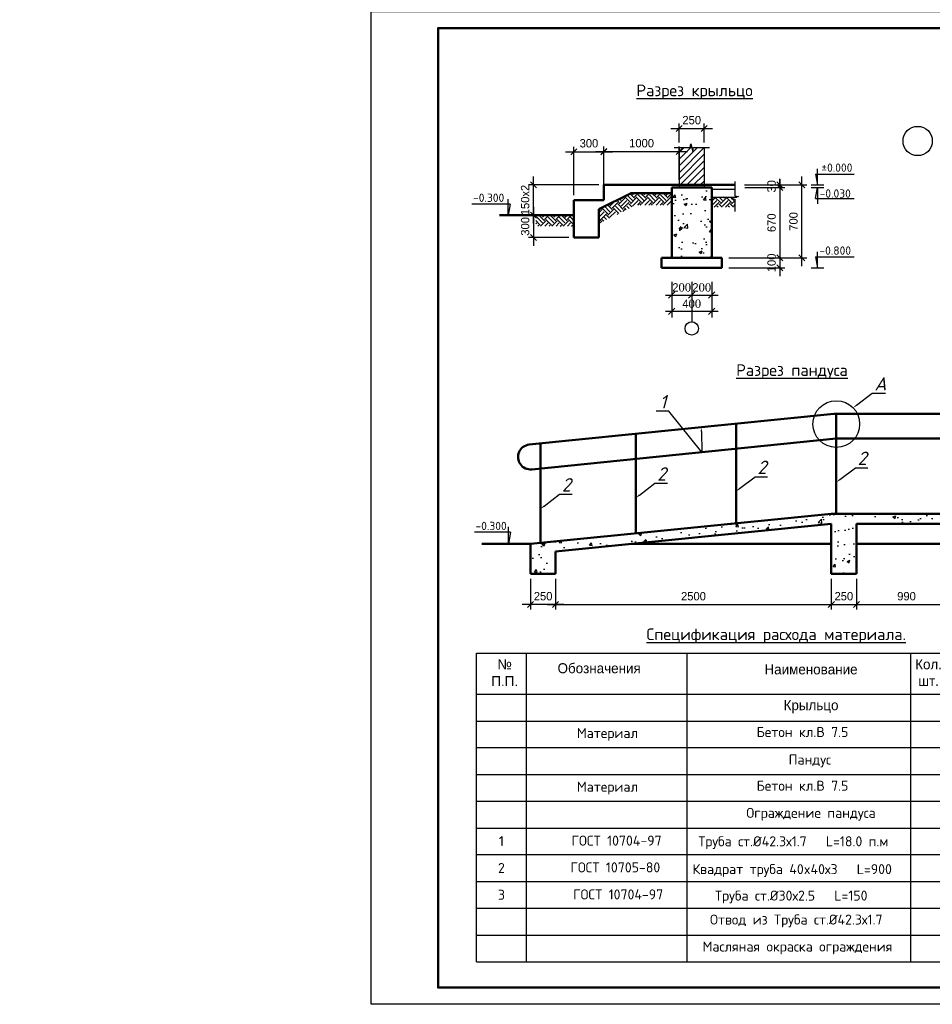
# Model space of a CAD drawing. Header units: millimetres. Extents: x 276090 to 4504742, y 101177 to 478412.
# Tile 1 of 43: x 276090 to 303399, y 101177 to 130627. Entities that reach past the tile are written whole.
import ezdxf
from ezdxf import colors
from ezdxf.entities.mleader import LeaderData, LeaderLine
from ezdxf.math import Vec2, Vec3

# ---------------------------------------------------------------- set-up
doc = ezdxf.new("R2010")
doc.units = ezdxf.units.MM
doc.header["$LTSCALE"] = 8
doc.styles.add('V@ler@Live', font='isocpeui.ttf', dxfattribs={"height": 250})
doc.dimstyles.new('ISO-25', dxfattribs={"dimtxt": 250, "dimasz": 250, "dimexe": 150, "dimexo": 300, "dimgap": 125, "dimtad": 1, "dimtxsty": 'Standard', "dimblk": 'OBLIQUE', "dimcen": 2.5, "dimdle": 250, "dimadec": 0, "dimazin": 0, "dimtfac": 1, "dimtmove": 0, "dimatfit": 3, "dimldrblk": 'OBLIQUE', "dimfxl": 1, "dimarcsym": 0})

# ---------------------------------------------------------------- blocks, each defined once
blk = doc.blocks.new('_Oblique')
at = {"color": 0, "linetype": 'ByBlock', "lineweight": -2}
blk.add_line((-0.5, -0.5), (0.5, 0.5), dxfattribs=at)
blk = doc.blocks.new('*D252')
at = {"color": 0, "linetype": 'ByBlock', "lineweight": -2, "ltscale": 8, "transparency": 16777216}
for p, q in [((298840, 125683), (298840, 125863)), ((297778, 125683), (298990, 125683)), ((297784, 125603), (298990, 125603)), ((298840, 125603), (298840, 125683)), ((298840, 125603), (298840, 125423))]:
    blk.add_line(p, q, dxfattribs=at)
at = {"layer": 'Defpoints', "color": 0, "linetype": 'ByBlock', "lineweight": -2, "ltscale": 8, "transparency": 16777216}
for p in [(297628, 125683), (297634, 125603), (298840, 125683)]:
    blk.add_point(p, dxfattribs=at)
at = {"color": 0, "linetype": 'ByBlock', "lineweight": -2, "ltscale": 8, "transparency": 16777216, "xscale": 180, "yscale": 180, "zscale": 180}
for p, rotation in [((298840, 125683), 270), ((298840, 125603), 90)]:
    blk.add_blockref('_Oblique', p, dxfattribs=dict(at, rotation=rotation))
at = {"color": 0, "linetype": 'ByBlock', "lineweight": -2, "ltscale": 8, "transparency": 16777216, "insert": (298590, 125643), "char_height": 250, "attachment_point": 5, "rotation": 90}
blk.add_mtext('30', dxfattribs=at)
blk = doc.blocks.new('*D253')
at = {"color": 0, "linetype": 'ByBlock', "lineweight": -2, "ltscale": 8, "transparency": 16777216}
for p, q in [((298840, 125853), (298840, 123253)), ((297784, 125603), (298990, 125603)), ((297311, 123503), (298990, 123503))]:
    blk.add_line(p, q, dxfattribs=at)
at = {"layer": 'Defpoints', "color": 0, "linetype": 'ByBlock', "lineweight": -2, "ltscale": 8, "transparency": 16777216}
for p in [(297634, 125603), (297161, 123503), (298840, 123503)]:
    blk.add_point(p, dxfattribs=at)
at = {"color": 0, "linetype": 'ByBlock', "lineweight": -2, "ltscale": 8, "transparency": 16777216, "xscale": 180, "yscale": 180, "zscale": 180}
for p, rotation in [((298840, 125603), 90), ((298840, 123503), 270)]:
    blk.add_blockref('_Oblique', p, dxfattribs=dict(at, rotation=rotation))
at = {"color": 0, "linetype": 'ByBlock', "lineweight": -2, "ltscale": 8, "transparency": 16777216, "insert": (298590, 124553), "char_height": 250, "attachment_point": 5, "rotation": 90}
blk.add_mtext('670', dxfattribs=at)
blk = doc.blocks.new('*D254')
at = {"color": 0, "linetype": 'ByBlock', "lineweight": -2, "ltscale": 8, "transparency": 16777216}
for p, q in [((298840, 123753), (298840, 122953)), ((297311, 123503), (298990, 123503)), ((297311, 123203), (298990, 123203))]:
    blk.add_line(p, q, dxfattribs=at)
at = {"layer": 'Defpoints', "color": 0, "linetype": 'ByBlock', "lineweight": -2, "ltscale": 8, "transparency": 16777216}
for p in [(297161, 123503), (297161, 123203), (298840, 123203)]:
    blk.add_point(p, dxfattribs=at)
at = {"color": 0, "linetype": 'ByBlock', "lineweight": -2, "ltscale": 8, "transparency": 16777216, "xscale": 180, "yscale": 180, "zscale": 180}
for p, rotation in [((298840, 123503), 90), ((298840, 123203), 270)]:
    blk.add_blockref('_Oblique', p, dxfattribs=dict(at, rotation=rotation))
at = {"color": 0, "linetype": 'ByBlock', "lineweight": -2, "ltscale": 8, "transparency": 16777216, "insert": (298590, 123353), "char_height": 250, "attachment_point": 5, "rotation": 90}
blk.add_mtext('100', dxfattribs=at)
blk = doc.blocks.new('*D255')
at = {"color": 0, "linetype": 'ByBlock', "lineweight": -2, "ltscale": 8, "transparency": 16777216}
for p, q in [((299495, 123253), (299495, 125933)), ((298885, 125683), (299645, 125683)), ((298885, 123503), (299645, 123503))]:
    blk.add_line(p, q, dxfattribs=at)
at = {"layer": 'Defpoints', "color": 0, "linetype": 'ByBlock', "lineweight": -2, "ltscale": 8, "transparency": 16777216}
for p in [(298735, 125683), (299495, 125683), (298735, 123503)]:
    blk.add_point(p, dxfattribs=at)
at = {"color": 0, "linetype": 'ByBlock', "lineweight": -2, "ltscale": 8, "transparency": 16777216, "xscale": 180, "yscale": 180, "zscale": 180}
for p, rotation in [((299495, 125683), 90), ((299495, 123503), 270)]:
    blk.add_blockref('_Oblique', p, dxfattribs=dict(at, rotation=rotation))
at = {"color": 0, "linetype": 'ByBlock', "lineweight": -2, "ltscale": 8, "transparency": 16777216, "insert": (299245, 124593), "char_height": 250, "attachment_point": 5, "rotation": 90}
blk.add_mtext('700', dxfattribs=at)
blk = doc.blocks.new('*D258')
at = {"color": 0, "linetype": 'ByBlock', "lineweight": -2, "ltscale": 8, "transparency": 16777216}
for p, q in [((291466, 124533), (291466, 125933)), ((293424, 125683), (291316, 125683)), ((292524, 124783), (291316, 124783))]:
    blk.add_line(p, q, dxfattribs=at)
at = {"layer": 'Defpoints', "color": 0, "linetype": 'ByBlock', "lineweight": -2, "ltscale": 8, "transparency": 16777216}
for p in [(291466, 125683), (293574, 125683), (292674, 124783)]:
    blk.add_point(p, dxfattribs=at)
at = {"color": 0, "linetype": 'ByBlock', "lineweight": -2, "ltscale": 8, "transparency": 16777216, "xscale": 180, "yscale": 180, "zscale": 180}
for p, rotation in [((291466, 125683), 90), ((291466, 124783), 270)]:
    blk.add_blockref('_Oblique', p, dxfattribs=dict(at, rotation=rotation))
at = {"color": 0, "linetype": 'ByBlock', "lineweight": -2, "ltscale": 8, "transparency": 16777216, "insert": (291216, 125233), "char_height": 250, "attachment_point": 5, "rotation": 90}
blk.add_mtext('150х2', dxfattribs=at)
blk = doc.blocks.new('*D257')
at = {"color": 0, "linetype": 'ByBlock', "lineweight": -2, "ltscale": 8, "transparency": 16777216}
for p, q in [((291466, 125033), (291466, 123858)), ((292524, 124783), (291316, 124783)), ((292524, 124108), (291316, 124108))]:
    blk.add_line(p, q, dxfattribs=at)
at = {"layer": 'Defpoints', "color": 0, "linetype": 'ByBlock', "lineweight": -2, "ltscale": 8, "transparency": 16777216}
for p in [(292674, 124783), (291466, 124108), (292674, 124108)]:
    blk.add_point(p, dxfattribs=at)
at = {"color": 0, "linetype": 'ByBlock', "lineweight": -2, "ltscale": 8, "transparency": 16777216, "xscale": 180, "yscale": 180, "zscale": 180}
for p, rotation in [((291466, 124783), 90), ((291466, 124108), 270)]:
    blk.add_blockref('_Oblique', p, dxfattribs=dict(at, rotation=rotation))
at = {"color": 0, "linetype": 'ByBlock', "lineweight": -2, "ltscale": 8, "transparency": 16777216, "insert": (291216, 124445), "char_height": 250, "attachment_point": 5, "rotation": 90}
blk.add_mtext('300', dxfattribs=at)
blk = doc.blocks.new('*D259')
at = {"color": 0, "linetype": 'ByBlock', "lineweight": -2, "ltscale": 8, "transparency": 16777216}
for p, q in [((292424, 126679), (293824, 126679)), ((292674, 125383), (292674, 126829)), ((293574, 125383), (293574, 126829))]:
    blk.add_line(p, q, dxfattribs=at)
at = {"layer": 'Defpoints', "color": 0, "linetype": 'ByBlock', "lineweight": -2, "ltscale": 8, "transparency": 16777216}
for p in [(293574, 126679), (292674, 125233), (293574, 125233)]:
    blk.add_point(p, dxfattribs=at)
at = {"color": 0, "linetype": 'ByBlock', "lineweight": -2, "ltscale": 8, "transparency": 16777216, "xscale": 180, "yscale": 180, "zscale": 180, "rotation": 180}
blk.add_blockref('_Oblique', (292674, 126679), dxfattribs=at)
at = {"color": 0, "linetype": 'ByBlock', "lineweight": -2, "ltscale": 8, "transparency": 16777216, "xscale": 180, "yscale": 180, "zscale": 180}
blk.add_blockref('_Oblique', (293574, 126679), dxfattribs=at)
at = {"color": 0, "linetype": 'ByBlock', "lineweight": -2, "ltscale": 8, "transparency": 16777216, "insert": (293124, 126929), "char_height": 250, "attachment_point": 5}
blk.add_mtext('300', dxfattribs=at)
blk = doc.blocks.new('*D260')
at = {"color": 0, "linetype": 'ByBlock', "lineweight": -2, "ltscale": 8, "transparency": 16777216}
for p, q in [((293324, 126682), (296074, 126682)), ((293574, 125383), (293574, 126832)), ((295824, 125833), (295824, 126832))]:
    blk.add_line(p, q, dxfattribs=at)
at = {"layer": 'Defpoints', "color": 0, "linetype": 'ByBlock', "lineweight": -2, "ltscale": 8, "transparency": 16777216}
for p in [(295824, 126682), (295824, 125683), (293574, 125233)]:
    blk.add_point(p, dxfattribs=at)
at = {"color": 0, "linetype": 'ByBlock', "lineweight": -2, "ltscale": 8, "transparency": 16777216, "xscale": 180, "yscale": 180, "zscale": 180, "rotation": 180}
blk.add_blockref('_Oblique', (293574, 126682), dxfattribs=at)
at = {"color": 0, "linetype": 'ByBlock', "lineweight": -2, "ltscale": 8, "transparency": 16777216, "xscale": 180, "yscale": 180, "zscale": 180}
blk.add_blockref('_Oblique', (295824, 126682), dxfattribs=at)
at = {"color": 0, "linetype": 'ByBlock', "lineweight": -2, "ltscale": 8, "transparency": 16777216, "insert": (294699, 126932), "char_height": 250, "attachment_point": 5}
blk.add_mtext('1000', dxfattribs=at)
blk = doc.blocks.new('*D256')
at = {"color": 0, "linetype": 'ByBlock', "lineweight": -2, "ltscale": 8, "transparency": 16777216}
for p, q in [((295824, 126950), (295824, 127521)), ((296574, 126950), (296574, 127521)), ((295574, 127371), (296824, 127371))]:
    blk.add_line(p, q, dxfattribs=at)
at = {"layer": 'Defpoints', "color": 0, "linetype": 'ByBlock', "lineweight": -2, "ltscale": 8, "transparency": 16777216}
for p in [(296574, 127371), (295824, 126800), (296574, 126800)]:
    blk.add_point(p, dxfattribs=at)
at = {"color": 0, "linetype": 'ByBlock', "lineweight": -2, "ltscale": 8, "transparency": 16777216, "xscale": 180, "yscale": 180, "zscale": 180, "rotation": 180}
blk.add_blockref('_Oblique', (295824, 127371), dxfattribs=at)
at = {"color": 0, "linetype": 'ByBlock', "lineweight": -2, "ltscale": 8, "transparency": 16777216, "xscale": 180, "yscale": 180, "zscale": 180}
blk.add_blockref('_Oblique', (296574, 127371), dxfattribs=at)
at = {"color": 0, "linetype": 'ByBlock', "lineweight": -2, "ltscale": 8, "transparency": 16777216, "insert": (296199, 127621), "char_height": 250, "attachment_point": 5}
blk.add_mtext('250', dxfattribs=at)
blk = doc.blocks.new('*D264')
at = {"color": 0, "linetype": 'ByBlock', "lineweight": -2, "ltscale": 8, "transparency": 16777216}
for p, q in [((292127, 113898), (292127, 112982)), ((300377, 113898), (300377, 112982)), ((291877, 113132), (300627, 113132))]:
    blk.add_line(p, q, dxfattribs=at)
at = {"layer": 'Defpoints', "color": 0, "linetype": 'ByBlock', "lineweight": -2, "ltscale": 8, "transparency": 16777216}
for p in [(292127, 114048), (300377, 114048), (300377, 113132)]:
    blk.add_point(p, dxfattribs=at)
at = {"color": 0, "linetype": 'ByBlock', "lineweight": -2, "ltscale": 8, "transparency": 16777216, "xscale": 180, "yscale": 180, "zscale": 180, "rotation": 180}
blk.add_blockref('_Oblique', (292127, 113132), dxfattribs=at)
at = {"color": 0, "linetype": 'ByBlock', "lineweight": -2, "ltscale": 8, "transparency": 16777216, "xscale": 180, "yscale": 180, "zscale": 180}
blk.add_blockref('_Oblique', (300377, 113132), dxfattribs=at)
at = {"color": 0, "linetype": 'ByBlock', "lineweight": -2, "ltscale": 8, "transparency": 16777216, "insert": (296252, 113382), "char_height": 250, "attachment_point": 5}
blk.add_mtext('2500', dxfattribs=at)
blk = doc.blocks.new('*D265')
at = {"color": 0, "linetype": 'ByBlock', "lineweight": -2, "ltscale": 8, "transparency": 16777216}
for p, q in [((291377, 113898), (291377, 112982)), ((292127, 113898), (292127, 112982)), ((292377, 113132), (291127, 113132))]:
    blk.add_line(p, q, dxfattribs=at)
at = {"layer": 'Defpoints', "color": 0, "linetype": 'ByBlock', "lineweight": -2, "ltscale": 8, "transparency": 16777216}
for p in [(291377, 114048), (292127, 114048), (291377, 113132)]:
    blk.add_point(p, dxfattribs=at)
at = {"color": 0, "linetype": 'ByBlock', "lineweight": -2, "ltscale": 8, "transparency": 16777216, "xscale": 180, "yscale": 180, "zscale": 180, "rotation": 180}
blk.add_blockref('_Oblique', (291377, 113132), dxfattribs=at)
at = {"color": 0, "linetype": 'ByBlock', "lineweight": -2, "ltscale": 8, "transparency": 16777216, "xscale": 180, "yscale": 180, "zscale": 180}
blk.add_blockref('_Oblique', (292127, 113132), dxfattribs=at)
at = {"color": 0, "linetype": 'ByBlock', "lineweight": -2, "ltscale": 8, "transparency": 16777216, "insert": (291752, 113382), "char_height": 250, "attachment_point": 5}
blk.add_mtext('250', dxfattribs=at)
blk = doc.blocks.new('*D267')
at = {"color": 0, "linetype": 'ByBlock', "lineweight": -2, "ltscale": 8, "transparency": 16777216}
for p, q in [((300377, 113898), (300377, 112982)), ((301127, 113898), (301127, 112982)), ((300127, 113132), (301377, 113132))]:
    blk.add_line(p, q, dxfattribs=at)
at = {"layer": 'Defpoints', "color": 0, "linetype": 'ByBlock', "lineweight": -2, "ltscale": 8, "transparency": 16777216}
for p in [(300377, 114048), (301127, 114048), (301127, 113132)]:
    blk.add_point(p, dxfattribs=at)
at = {"color": 0, "linetype": 'ByBlock', "lineweight": -2, "ltscale": 8, "transparency": 16777216, "xscale": 180, "yscale": 180, "zscale": 180, "rotation": 180}
blk.add_blockref('_Oblique', (300377, 113132), dxfattribs=at)
at = {"color": 0, "linetype": 'ByBlock', "lineweight": -2, "ltscale": 8, "transparency": 16777216, "xscale": 180, "yscale": 180, "zscale": 180}
blk.add_blockref('_Oblique', (301127, 113132), dxfattribs=at)
at = {"color": 0, "linetype": 'ByBlock', "lineweight": -2, "ltscale": 8, "transparency": 16777216, "insert": (300752, 113382), "char_height": 250, "attachment_point": 5}
blk.add_mtext('250', dxfattribs=at)
blk = doc.blocks.new('*D268')
at = {"color": 0, "linetype": 'ByBlock', "lineweight": -2, "ltscale": 8, "transparency": 16777216}
for p, q in [((301127, 113898), (301127, 112982)), ((304127, 113898), (304127, 112982)), ((300877, 113132), (304377, 113132))]:
    blk.add_line(p, q, dxfattribs=at)
at = {"layer": 'Defpoints', "color": 0, "linetype": 'ByBlock', "lineweight": -2, "ltscale": 8, "transparency": 16777216}
for p in [(301127, 114048), (304127, 114048), (304127, 113132)]:
    blk.add_point(p, dxfattribs=at)
at = {"color": 0, "linetype": 'ByBlock', "lineweight": -2, "ltscale": 8, "transparency": 16777216, "xscale": 180, "yscale": 180, "zscale": 180, "rotation": 180}
blk.add_blockref('_Oblique', (301127, 113132), dxfattribs=at)
at = {"color": 0, "linetype": 'ByBlock', "lineweight": -2, "ltscale": 8, "transparency": 16777216, "xscale": 180, "yscale": 180, "zscale": 180}
blk.add_blockref('_Oblique', (304127, 113132), dxfattribs=at)
at = {"color": 0, "linetype": 'ByBlock', "lineweight": -2, "ltscale": 8, "transparency": 16777216, "insert": (302627, 113382), "char_height": 250, "attachment_point": 5}
blk.add_mtext('990', dxfattribs=at)

msp = doc.modelspace()

# ---------------------------------------------------------------- hatches: boundary and pattern name
at = {"ltscale": 8}
h = msp.add_hatch(dxfattribs=at)
h.set_pattern_fill('JIS_WOOD,_O', color=256, scale=200)
h.set_pattern_definition([(45, (-195077.32, -105250.58), (-100, 100), [])])
h.paths.add_polyline_path([(296574.462, 126799.862), (296255.366, 126799.862), (296229.466, 126684.306), (296175.247, 126909.877), (296151.251, 126799.862), (295824.462, 126799.862), (295824.462, 125682.669), (296574.462, 125682.669)])
h = msp.add_hatch(dxfattribs=at)
h.set_pattern_fill('AR-CONC,_O', color=256, scale=5)
h.set_pattern_definition([(50, (-195077.3, -105250.6), (910.9233, -79.6954), [95.25, -1047.75]), (355, (-195077.3, -105250.6), (-176.2141, 955.2832), [76.2, -838.2]), (100.451, (-195001.4, -105257.2), (734.7125, 875.5834), [80.95, -890.45]), (46.1842, (-195077.3, -104996.6), (1355.3952, -210.2116), [142.875, -1571.625]), (96.6356, (-194964.4, -105014.1), (1187.0212, 1237.1278), [121.425, -1335.675]), (351.184, (-195077.3, -104996.6), (1187.023, 1237.1256), [114.3, -1257.3]), (21, (-194950.3, -105060.1), (758.0744, -511.3276), [95.25, -1047.75]), (326, (-194950.3, -105060.1), (309.0101, 920.9398), [76.2, -838.2]), (71.4514, (-194887.15, -105102.7), (1067.0825, 409.6143), [80.95, -890.45]), (37.5, (-195077.32, -105250.58), (15.44302, 422.7752), [0, -828.04, 0, -850.9, 0, -841.375]), (7.5, (-195077.3, -105250.6), (334.0983, 500.90287), [0, -485.14, 0, -808.99, 0, -320.675]), (327.5, (-195360.53, -105250.58), (677.95298, -28.64372), [0, -317.5, 0, -990.6, 0, -1314.45]), (317.5, (-195487.53, -105250.6), (740.6459, 127.13246), [0, -412.75, 0, -657.86, 0, -933.45])])
h.paths.add_polyline_path([(296799.462, 125602.723), (295599.462, 125602.723), (295599.462, 123502.723), (296799.462, 123502.723)])
h = msp.add_hatch(color=256, dxfattribs=at)
h.dxf.hatch_style = 1
h.paths.add_polyline_path([(296574.462, 125682.669), (295824.462, 125682.669), (295824.462, 125602.723), (296574.462, 125602.723)])
h = msp.add_hatch(dxfattribs=at)
h.set_pattern_fill('EARTH,_O', color=34, scale=37.5, angle=45)
h.set_pattern_definition([(45, (-25769.4, -88516.38), (0, 336.7596), [238.125, -238.125]), (45, (-25832.55, -88453.23), (0, 336.7596), [238.125, -238.125]), (45, (-25895.7, -88390.1), (0, 336.7596), [238.125, -238.125]), (135, (-25895.7, -88348), (-336.7596, 0), [238.125, -238.125]), (135, (-25832.55, -88284.85), (-336.7596, 0), [238.125, -238.125]), (135, (-25769.4, -88221.7), (-336.7596, 0), [238.125, -238.125])])
h.paths.add_polyline_path([(295599.462, 125442.669), (294385.343, 125442.669), (293424.462, 124962.228), (293424.462, 124532.679), (294527.536, 125084.216), (295599.462, 125084.216)])
h.paths.add_polyline_path([(292674.462, 124782.669), (291534.855, 124782.669), (291534.855, 124451.133), (292674.462, 124451.133)])
h.paths.add_polyline_path([(297376.055, 125281.889), (297545.714, 125322.669), (296799.462, 125322.669), (296799.462, 125016.158), (297491.611, 125016.158), (297491.611, 125255.989)])
h = msp.add_hatch(dxfattribs=at)
h.set_pattern_fill('AR-CONC,_O', color=256, scale=5)
h.set_pattern_definition([(50, (-187000.2, -114705.6), (910.9233, -79.6954), [95.25, -1047.75]), (355, (-187000.2, -114705.6), (-176.2141, 955.2832), [76.2, -838.2]), (100.451, (-186924.3, -114712.2), (734.7125, 875.5834), [80.95, -890.45]), (46.1842, (-187000.2, -114451.6), (1355.3952, -210.2116), [142.875, -1571.625]), (96.6356, (-186887.2, -114469.1), (1187.0212, 1237.1278), [121.425, -1335.675]), (351.184, (-187000.2, -114451.6), (1187.023, 1237.1256), [114.3, -1257.3]), (21, (-186873.2, -114515.1), (758.0744, -511.3276), [95.25, -1047.75]), (326, (-186873.2, -114515.1), (309.0101, 920.9398), [76.2, -838.2]), (71.4514, (-186810, -114557.7), (1067.0825, 409.6143), [80.95, -890.45]), (37.5, (-187000.18, -114705.6), (15.44302, 422.7752), [0, -828.04, 0, -850.9, 0, -841.375]), (7.5, (-187000.2, -114705.6), (334.0983, 500.90287), [0, -485.14, 0, -808.99, 0, -320.675]), (327.5, (-187283.4, -114705.6), (677.95298, -28.64372), [0, -317.5, 0, -990.6, 0, -1314.45]), (317.5, (-187410.4, -114705.6), (740.6459, 127.13246), [0, -412.75, 0, -657.86, 0, -933.45])])
h.paths.add_polyline_path([(304876.603, 115847.705), (300376.603, 115847.705), (291376.603, 114947.705), (291376.603, 114047.705), (292126.603, 114047.705), (292126.603, 114721.209), (300376.603, 115546.209), (300376.603, 114047.705), (301126.603, 114047.705), (301126.603, 115547.705), (304126.603, 115547.705), (304126.603, 114047.705), (304876.603, 114047.705)])

# ---------------------------------------------------------------- linework, layer by layer
for p, q in [((295677.554, 126799.862), (296151.251, 126799.862)), ((295824.462, 126799.862), (295824.462, 125602.723)), ((296255.366, 126799.862), (296734.812, 126799.862)), ((296574.462, 126799.862), (296574.462, 125602.723)), ((299965.539, 125682.669), (299965.539, 126163.027)), ((297491.611, 125787.636), (297491.611, 125360.104)), ((299907.465, 126010.794), (301055.767, 126010.794)), ((299907.465, 126010.794), (299965.539, 125682.669)), ((299778.039, 125682.669), (300153.039, 125682.669)), ((299778.039, 125602.723), (300153.039, 125602.723)), ((299907.465, 125274.598), (299965.539, 125602.723)), ((299965.539, 125602.723), (299965.539, 125122.365)), ((290706.451, 124782.669), (290706.451, 125263.027)), ((297491.611, 125255.989), (297491.611, 124893.26)), ((299907.465, 125274.598), (301055.767, 125274.598)), ((290764.525, 125110.794), (289616.223, 125110.794)), ((290764.525, 125110.794), (290706.451, 124782.669)), ((299907.465, 123530.848), (301055.767, 123530.848)), ((299907.465, 123530.848), (299965.539, 123202.723)), ((299965.539, 123202.723), (299965.539, 123683.081)), ((299778.039, 123202.723), (300153.039, 123202.723)), ((295599.462, 122788.156), (295599.462, 122204.101)), ((295599.462, 122788.156), (295599.462, 121716.601)), ((296199.462, 122788.156), (296199.462, 122204.101)), ((296199.462, 122788.156), (296199.462, 121592.029)), ((296799.462, 122788.156), (296799.462, 122204.101)), ((296799.462, 122788.156), (296799.462, 121716.601)), ((295411.962, 122391.601), (296986.962, 122391.601)), ((295411.962, 121904.101), (296986.962, 121904.101)), ((290718.438, 114947.705), (290718.438, 115460.088)), ((290780.383, 115297.705), (289696.173, 115297.705)), ((290780.383, 115297.705), (290718.438, 114947.705))]:
    msp.add_line(p, q, dxfattribs=at)
at = {"lineweight": -3}
for p, q in [((296151.251, 126799.862), (296175.247, 126909.877)), ((296175.247, 126909.877), (296229.466, 126684.306)), ((296229.466, 126684.306), (296255.366, 126799.862)), ((297601.627, 125336.108), (297376.055, 125281.889)), ((297376.055, 125281.889), (297491.611, 125255.989)), ((297491.611, 125360.104), (297601.627, 125336.108)), ((328610.446, 101176.856), (286610.446, 101176.856))]:
    msp.add_line(p, q, dxfattribs=at)
at = {"lineweight": 50, "ltscale": 8}
for p, q in [((295599.462, 125602.723), (296799.462, 125602.723)), ((295599.462, 123502.723), (295599.462, 125602.723)), ((296799.462, 123502.723), (296799.462, 125602.723)), ((292674.462, 124782.669), (290449.923, 124782.669)), ((295299.462, 123502.723), (297099.462, 123502.723)), ((295599.462, 123502.723), (296799.462, 123502.723)), ((295299.462, 123202.723), (297099.462, 123202.723)), ((291376.603, 114947.705), (289914.48, 114947.705)), ((291376.603, 114947.705), (291376.603, 114047.705)), ((300376.603, 114947.705), (294391.566, 114947.705)), ((304126.603, 114947.705), (301126.603, 114947.705)), ((292126.603, 114721.209), (292126.603, 114047.705)), ((292126.603, 114047.705), (291376.603, 114047.705)), ((301126.603, 114047.705), (300376.603, 114047.705))]:
    msp.add_line(p, q, dxfattribs=at)
at = {"lineweight": 30, "ltscale": 8}
for p, q in [((296799.462, 125562.669), (297491.611, 125562.669)), ((296799.462, 125322.669), (297545.714, 125322.669))]:
    msp.add_line(p, q, dxfattribs=at)
at = {"color": 144, "linetype": 'ByBlock', "lineweight": 50, "ltscale": 8}
for p, q in [((300453.58, 118840.527), (291335.806, 117917.389)), ((300453.58, 118840.527), (304726.603, 118840.527)), ((300526.603, 115847.705), (300526.603, 118840.527)), ((297526.603, 115559.214), (297526.603, 118544.182)), ((300526.603, 118097.705), (291411.774, 117174.869)), ((294526.603, 115264.486), (294526.603, 118240.444)), ((300526.603, 118097.705), (304726.603, 118097.705)), ((291676.603, 114977.705), (291676.603, 117951.893))]:
    msp.add_line(p, q, dxfattribs=at)
at = {"lineweight": 50}
for p, q in [((291376.603, 114947.705), (300376.603, 115847.705)), ((300376.603, 115847.705), (304876.603, 115847.705)), ((292126.603, 114721.209), (300376.603, 115546.209)), ((300376.603, 114047.705), (300376.603, 115546.209)), ((301126.603, 114047.705), (301126.603, 115547.705)), ((301126.603, 115547.705), (304126.603, 115547.705))]:
    msp.add_line(p, q, dxfattribs=at)
for p, q in [((289756.279, 111675.169), (308256.279, 111675.169)), ((289756.279, 110449.21), (308256.279, 110449.21)), ((289756.279, 109649.25), (308256.279, 109649.25)), ((289756.279, 108855.215), (308256.279, 108855.215)), ((289756.279, 108049.33), (308256.279, 108049.33)), ((289756.279, 107249.37), (308260.653, 107249.37)), ((289756.279, 106449.41), (308260.653, 106449.41)), ((289756.279, 105655.374), (308256.279, 105655.374)), ((289756.279, 104849.49), (308256.279, 104849.49)), ((289756.279, 104049.53), (308260.653, 104049.53)), ((289756.279, 103249.57), (308260.653, 103249.57)), ((289756.279, 102449.61), (308260.653, 102449.61))]:
    msp.add_line(p, q)
at = {"linetype": 'ByBlock', "lineweight": 25, "ltscale": 0.05}
for p, q in [((289756.279, 102449.61), (289756.279, 111675.169)), ((291256.279, 102449.61), (291256.279, 111675.169)), ((296060.129, 102449.61), (296060.129, 111675.169)), ((302755.807, 102449.61), (302755.807, 111675.169))]:
    msp.add_line(p, q, dxfattribs=at)
at = {"lineweight": -3}
msp.add_lwpolyline([(286610.446, 101176.856), (286610.446, 130876.856), (328610.446, 130876.856), (328610.446, 101176.856)], close=True, dxfattribs=at)
at = {"lineweight": 50}
msp.add_lwpolyline([(328110.446, 101676.856), (288610.446, 101676.856), (288610.446, 130376.856), (328110.446, 130376.856), (328110.446, 101676.856)], dxfattribs=at)
at = {"linetype": 'ByBlock', "lineweight": 25, "ltscale": 0.05}
msp.add_circle((302960.813, 126998.391), 438.12, dxfattribs=at)
at = {"lineweight": -3}
msp.add_circle((296199.462, 121392.094), 199.935, dxfattribs=at)
at = {"linetype": 'ByBlock', "lineweight": -2, "ltscale": 8}
msp.add_circle((300526.603, 118533.011), 698.291, dxfattribs=at)
at = {"color": 144, "linetype": 'ByBlock', "lineweight": 50, "ltscale": 8}
msp.add_arc((291375.262, 117546.28), 373.201, 95.6144271, 275.6144271, dxfattribs=at)
at = {"layer": 'Defpoints', "linetype": 'ByBlock', "lineweight": 50, "ltscale": 8}
for p, q in [((295824.462, 125682.669), (293574.462, 125682.669)), ((293574.462, 125682.669), (293574.462, 125232.669)), ((295824.462, 125682.669), (297491.611, 125682.669)), ((293574.462, 125232.669), (292674.462, 125232.669)), ((292674.462, 125232.669), (292674.462, 124107.669)), ((293424.462, 124962.228), (294385.343, 125442.669)), ((295599.462, 125442.669), (294385.343, 125442.669)), ((293424.462, 124107.669), (293424.462, 124962.228)), ((293424.462, 124107.669), (292674.462, 124107.669)), ((295299.462, 123502.723), (295299.462, 123202.723)), ((297099.462, 123502.723), (297099.462, 123202.723))]:
    msp.add_line(p, q, dxfattribs=at)

# ---------------------------------------------------------------- block references
at = {"ltscale": 8, "xscale": 187.5, "yscale": 187.5, "zscale": 187.5, "rotation": 180}
for p in [(295599.462, 122391.601), (296199.462, 122391.601), (295599.462, 121904.101)]:
    msp.add_blockref('_Oblique', p, dxfattribs=at)
at = {"ltscale": 8, "xscale": 187.5, "yscale": 187.5, "zscale": 187.5}
for p in [(296199.462, 122391.601), (296799.462, 122391.601), (296799.462, 121904.101)]:
    msp.add_blockref('_Oblique', p, dxfattribs=at)

# ---------------------------------------------------------------- texts
at = {"lineweight": -3, "char_height": 350, "attachment_point": 1, "style": 'V@ler@Live'}
for s, insert, width in [('{\\fISOCPEUR|b1|i0|c204|p34;\\LРазрез крыльцо}', (294545.154, 128687.305), 4235.69097), ('{\\fISOCPEUR|b1|i0|c204|p34;\\LРазрез пандуса }', (297531.902, 120321.004), 3678.56365)]:
    msp.add_mtext(s, dxfattribs=dict(at, insert=insert, width=width))
at = {"char_height": 250, "attachment_point": 5, "style": 'V@ler@Live'}
for s, insert in [('{\\fISOCPEUR|b0|i0|c204|p34;%%P\\fISOCPEUR|b0|i0|c238|p34;0\\fISOCPEUR|b0|i0|c204|p34;.0\\fISOCPEUR|b0|i0|c238|p34;00}', (300543.521, 126201.45)), ('{\\fISOCPEUR|b0|i0|c204|p34;-\\fISOCPEUR|b0|i0|c238|p34;0\\fISOCPEUR|b0|i0|c204|p34;.\\fISOCPEUR|b0|i0|c238|p34;0\\fISOCPEUR|b0|i0|c204|p34;3\\fISOCPEUR|b0|i0|c238|p34;0}', (300493.878, 125427.478)), ('{\\fISOCPEUR|b0|i0|c238|p34;-0\\fISOCPEUR|b0|i0|c204|p34;.3\\fISOCPEUR|b0|i0|c238|p34;00}', (290122.809, 125301.45)), ('{\\fISOCPEUR|b0|i0|c238|p34;-\\fISOCPEUR|b0|i0|c204|p34;0.8\\fISOCPEUR|b0|i0|c238|p34;00}', (300493.878, 123721.505))]:
    msp.add_mtext(s, dxfattribs=dict(at, insert=insert))
at = {"char_height": 250, "attachment_point": 5}
for s, insert in [('2{\\fTimes New Roman|b0|i0|c238|p18;00}', (295899.462, 122617.489)), ('2{\\fTimes New Roman|b0|i0|c238|p18;00}', (296499.462, 122617.489)), ('4{\\fTimes New Roman|b0|i0|c238|p18;00}', (296199.462, 122129.989))]:
    msp.add_mtext(s, dxfattribs=dict(at, insert=insert))
at = {"style": 'V@ler@Live'}
for s, insert, char_height, width, attachment_point in [('{\\fISOCPEUR|b0|i0|c204|p34;-0.3\\fISOCPEUR|b0|i0|c238|p34;00}', (289728.916, 115609.405), 250, 1252.82096, 1), ('{\\fISOCPEUR|b0|i0|c204|p34;Материал}', (293679.384, 109439.851), 300, 2802.8735, 2), ('{\\fISOCPEUR|b0|i0|c204|p34;Бетон кл.В 7.5}', (298140.307, 109470.079), 300, 2981.01364, 1), ('{\\fISOCPEUR|b0|i0|c204|p34;Пандус}', (299732.281, 108647.286), 300, 3919.40161, 2), ('{\\fISOCPEUR|b0|i0|c204|p34;Материал}', (293679.384, 107834.006), 300, 2802.8735, 2), ('{\\fISOCPEUR|b0|i0|c204|p34;Бетон кл.В 7.5}', (298140.307, 107864.235), 300, 2981.01364, 1), ('{\\fISOCPEUR|b0|i0|c204|p34;Ограждение пандуса}', (299769.758, 107052.981), 300, 4875.52389, 2), ('\\pi3.132;{\\fISOCPEUR|b0|i0|c204|p34;ГОСТ 10704-97}', (292600.286, 106222.261), 300, 3271.42227, 1), ('{\\fISOCPEUR|b0|i0|c204|p34;Труба ст.%%C42.3х1.7   L=18.0 п.м}', (296393.785, 106202.181), 300, 5974.35645, 1), ('\\pi3.132;{\\fISOCPEUR|b0|i0|c204|p34;ГОСТ 10705-80}', (292564.996, 105421.953), 300, 3271.42227, 1), ('{\\fISOCPEUR|b0|i0|c204|p34;Квадрат труба 40x40х3   L=900}', (296218.436, 105369.461), 300, 8094.9388, 1), ('\\pi-93.93101,t3806.06899;{\\fISOCPEUR|b0|i0|c204|p34;0.255}', (304248.353, 104596.336), 300, 744.63798, 1), ('\\pi3.132;{\\fISOCPEUR|b0|i0|c204|p34;ГОСТ 10704-97}', (292646.632, 104613.101), 300, 3271.42227, 1), ('{\\fISOCPEUR|b0|i0|c204|p34;Труба ст.%%C30х2.5   L=150}', (296896.266, 104578.516), 300, 5639.23066, 1), ('{\\fISOCPEUR|b0|i0|c204|p34;Отвод из Труба ст.%%C42.3х1.7  }', (296747.81, 103861.734), 300, 8094.9388, 1), ('{\\fISOCPEUR|b0|i0|c204|p34;\\H0.93333x;Масляная окраска ограждения\\P\\H1.07143x; }', (296522.52, 103055.162), 321.42857, 8844.35997, 1)]:
    msp.add_mtext(s, dxfattribs=dict(at, insert=insert, char_height=char_height, width=width, attachment_point=attachment_point))
at = {"linetype": 'ByBlock', "lineweight": 25, "ltscale": 0.05, "style": 'V@ler@Live'}
for s, insert, char_height, width, attachment_point in [('{\\fISOCPEUR|b1|i0|c204|p34;\\LСпецификация расхода материала.   }', (294846.255, 112420.041), 350, 15159.83617, 1), ('{\\fISOCPEUR|b0|i0|c204|p34;1}', (290505.325, 106059.599), 300, 6213.36251, 5), ('{\\fISOCPEUR|b0|i0|c204|p34;2}', (290505.325, 105253.714), 300, 6213.36251, 5), ('{\\fISOCPEUR|b0|i0|c204|p34;3}', (290505.325, 104453.754), 300, 6213.36251, 5)]:
    msp.add_mtext(s, dxfattribs=dict(at, insert=insert, char_height=char_height, width=width, attachment_point=attachment_point))
at = {"linetype": 'ByBlock', "lineweight": 25, "ltscale": 0.05, "char_height": 300}
for s, insert, width, attachment_point in [('№\\PП.П.', (290603.261, 111494.773), 891.8589, 2), ('Обозначения', (293429.401, 111227.339), 3965.95286, 5), ('Наименование', (299769.79, 111193.169), 4752.00464, 5), ('Крыльцо', (299769.79, 110078.748), 4752.00464, 5)]:
    msp.add_mtext(s, dxfattribs=dict(at, insert=insert, width=width, attachment_point=attachment_point))
at = {"linetype": 'ByBlock', "lineweight": 25, "ltscale": 0.05, "insert": (303287.409, 111095.945), "char_height": 300, "attachment_point": 5}
msp.add_mtext('Кол.\\Pшт.', dxfattribs=at)

# ---------------------------------------------------------------- dimensions: what is measured, and where the dimension line sits
at = {"linetype": 'ByBlock', "lineweight": -2, "ltscale": 8}
for base, p1, p2, text, override, picture, middle in [((296574.462, 127371.029), (295824.462, 126799.862), (296574.462, 126799.862), '250', {"dimasz": 180, "dimexo": 150, "dimdec": 0, "dimtdec": 0, "dimfxl": 1.25}, '*D256', (296199.462, 127621.029)), ((293574.462, 126678.7), (292674.462, 125232.669), (293574.462, 125232.669), '300', {"dimasz": 180, "dimexo": 150, "dimdec": 0, "dimtdec": 0, "dimfxl": 1.25}, '*D259', (293124.462, 126928.7)), ((295824.462, 126682.45), (293574.462, 125232.669), (295824.462, 125682.669), '1000', {"dimasz": 180, "dimexo": 150, "dimdec": 0, "dimtdec": 0, "dimfxl": 1.25}, '*D260', (294699.462, 126932.45)), ((291376.603, 113131.554), (292126.603, 114047.705), (291376.603, 114047.705), '250', {"dimasz": 180, "dimexo": 150, "dimdec": 0, "dimtdec": 0, "dimtmove": 1, "dimfxl": 1.25}, '*D265', (291751.603, 113381.554)), ((300376.603, 113131.554), (292126.603, 114047.705), (300376.603, 114047.705), '2500', {"dimasz": 180, "dimexo": 150, "dimdec": 0, "dimtdec": 0, "dimfxl": 1.25}, '*D264', (296251.603, 113381.554)), ((301126.603, 113131.554), (300376.603, 114047.705), (301126.603, 114047.705), '250', {"dimasz": 180, "dimexo": 150, "dimdec": 0, "dimtdec": 0, "dimtmove": 1, "dimfxl": 1.25}, '*D267', (300751.603, 113381.554)), ((304126.603, 113131.554), (301126.603, 114047.705), (304126.603, 114047.705), '990', {"dimasz": 180, "dimexo": 150, "dimdec": 0, "dimtdec": 0, "dimtmove": 1, "dimfxl": 1.25}, '*D268', (302626.603, 113381.554))]:
    dim = msp.add_linear_dim(base=base, p1=p1, p2=p2, text=text, dimstyle='ISO-25', override=override, dxfattribs=at)
    dim.commit()
    dim.dimension.update_dxf_attribs({"geometry": picture, "text_midpoint": middle})
for base, p1, p2, text, override, picture, middle in [((291466.165, 125682.669), (292674.462, 124782.669), (293574.462, 125682.669), '150х2', {"dimasz": 180, "dimexo": 150, "dimdec": 0, "dimtdec": 0, "dimfxl": 1.25}, '*D258', (291466.165, 125232.669)), ((298839.834, 125682.669), (297634.15, 125602.723), (297628.009, 125682.669), '30', {"dimasz": 180, "dimexo": 150, "dimdec": 0, "dimtdec": 0, "dimfxl": 1.25}, '*D252', (298839.834, 125642.696)), ((291466.165, 124107.669), (292674.462, 124782.669), (292674.462, 124107.669), '300', {"dimasz": 180, "dimexo": 150, "dimdec": 0, "dimtdec": 0, "dimtmove": 1, "dimfxl": 1.25}, '*D257', (291466.165, 124445.169)), ((298839.834, 123202.723), (297160.695, 123502.723), (297160.695, 123202.723), '100', {"dimasz": 180, "dimexo": 150, "dimdec": 0, "dimtdec": 0, "dimtmove": 1, "dimfxl": 1.25}, '*D254', (298839.834, 123352.723))]:
    dim = msp.add_linear_dim(base=base, p1=p1, p2=p2, angle=90, text=text, dimstyle='ISO-25', override=override, dxfattribs=at)
    dim.commit()
    dim.dimension.update_dxf_attribs({"geometry": picture, "text_midpoint": middle, "dimtype": 160})
for base, p1, p2, text, override, picture, middle in [((298839.834, 123502.723), (297634.15, 125602.723), (297160.695, 123502.723), '670', {"dimasz": 180, "dimexo": 150, "dimdec": 0, "dimtdec": 0, "dimtmove": 1, "dimfxl": 1.25}, '*D253', (298589.834, 124552.723)), ((299495.145, 125682.669), (298735.287, 123502.723), (298735.287, 125682.669), '700', {"dimasz": 180, "dimexo": 150, "dimdec": 0, "dimtdec": 0, "dimfxl": 1.25}, '*D255', (299245.145, 124592.696))]:
    dim = msp.add_linear_dim(base=base, p1=p1, p2=p2, angle=90, text=text, dimstyle='ISO-25', override=override, dxfattribs=at)
    dim.commit()
    dim.dimension.update_dxf_attribs({"geometry": picture, "text_midpoint": middle})

# ---------------------------------------------------------------- leaders
ml = msp.add_multileader_mtext('Standard')
ml.set_content('А', color=256, style='V@ler@Live')
ml.set_leader_properties(color=256, linetype='ByLayer', lineweight=-1)
ml.build(insert=Vec2(0, 0))
ml.multileader.update_dxf_attribs({"text_left_attachment_type": 6, "text_right_attachment_type": 6, "dogleg_length": 0.36, "arrow_head_size": 133.333})
ctx = ml.context
ctx.base_point, ctx.char_height, ctx.arrow_head_size, ctx.landing_gap_size, ctx.plane_origin = Vec3(301598.964, 119454.232), 400, 133.333, 66.667, Vec3(303412.823, 119484.235)
ctx.left_attachment, ctx.right_attachment = 6, 6
notes = []
notes.append((ctx, [(0, (1, 1, 0), (301598.484, 119454.232), (1, 0), 0.48, [(1, [(301028.371, 119018.644)], 0, [])])]))
ctx.mtext.insert, ctx.mtext.flow_direction = Vec3(301665.631, 119934.232), 5
ml = msp.add_multileader_mtext('Standard')
ml.set_content('1', color=256, style='V@ler@Live')
ml.set_leader_properties(color=256, linetype='ByLayer', lineweight=-1)
ml.build(insert=Vec2(0, 0))
ml.multileader.update_dxf_attribs({"text_left_attachment_type": 6, "text_right_attachment_type": 6, "dogleg_length": 0.36, "arrow_head_size": 133.333})
ctx = ml.context
ctx.base_point, ctx.char_height, ctx.arrow_head_size, ctx.landing_gap_size, ctx.plane_origin = Vec3(295199.923, 118918.252), 400, 133.333, 66.667, Vec3(295088.68, 118987.499)
ctx.left_attachment, ctx.right_attachment, ctx.text_align_type = 6, 6, 2
notes.append((ctx, [(1, (1, 1, 0), (295509.677, 118918.252), (-1, 0), 0.36, [(0, [(296484.437, 118438.667), (296499.995, 117690.029)], 0, [])])]))
ctx.mtext.insert, ctx.mtext.alignment, ctx.mtext.flow_direction = Vec3(295442.65, 119398.252), 3, 5
ml = msp.add_multileader_mtext('Standard')
ml.set_content('2', color=256, style='V@ler@Live')
ml.set_leader_properties(color=256, linetype='ByLayer', lineweight=-1)
ml.build(insert=Vec2(0, 0))
ml.multileader.update_dxf_attribs({"text_left_attachment_type": 6, "text_right_attachment_type": 6, "dogleg_length": 0.36, "arrow_head_size": 133.333})
ctx = ml.context
ctx.base_point, ctx.char_height, ctx.arrow_head_size, ctx.landing_gap_size, ctx.plane_origin = Vec3(301097.196, 117227.679), 400, 133.333, 66.667, Vec3(302911.055, 117257.682)
ctx.left_attachment, ctx.right_attachment = 6, 6
notes.append((ctx, [(0, (1, 1, 0), (301096.716, 117227.679), (1, 0), 0.48, [(1, [(300526.603, 116792.091)], 0, [])])]))
ctx.mtext.insert, ctx.mtext.flow_direction = Vec3(301163.863, 117707.679), 5
ml = msp.add_multileader_mtext('Standard')
ml.set_content('2', color=256, style='V@ler@Live')
ml.set_leader_properties(color=256, linetype='ByLayer', lineweight=-1)
ml.build(insert=Vec2(0, 0))
ml.multileader.update_dxf_attribs({"text_left_attachment_type": 6, "text_right_attachment_type": 6, "dogleg_length": 0.36, "arrow_head_size": 133.333})
ctx = ml.context
ctx.base_point, ctx.char_height, ctx.arrow_head_size, ctx.landing_gap_size, ctx.plane_origin = Vec3(295097.196, 116759.384), 400, 133.333, 66.667, Vec3(296911.055, 116789.387)
ctx.left_attachment, ctx.right_attachment = 6, 6
notes.append((ctx, [(0, (1, 1, 0), (295096.716, 116759.384), (1, 0), 0.48, [(1, [(294526.603, 116323.796)], 0, [])])]))
ctx.mtext.insert, ctx.mtext.flow_direction = Vec3(295163.863, 117239.384), 5
ml = msp.add_multileader_mtext('Standard')
ml.set_content('2', color=256, style='V@ler@Live')
ml.set_leader_properties(color=256, linetype='ByLayer', lineweight=-1)
ml.build(insert=Vec2(0, 0))
ml.multileader.update_dxf_attribs({"text_left_attachment_type": 6, "text_right_attachment_type": 6, "dogleg_length": 0.36, "arrow_head_size": 133.333})
ctx = ml.context
ctx.base_point, ctx.char_height, ctx.arrow_head_size, ctx.landing_gap_size, ctx.plane_origin = Vec3(298097.196, 116956.521), 400, 133.333, 66.667, Vec3(299911.055, 116986.524)
ctx.left_attachment, ctx.right_attachment = 6, 6
notes.append((ctx, [(0, (1, 1, 0), (298096.716, 116956.521), (1, 0), 0.48, [(1, [(297526.603, 116520.933)], 0, [])])]))
ctx.mtext.insert, ctx.mtext.flow_direction = Vec3(298163.863, 117436.521), 5
ml = msp.add_multileader_mtext('Standard')
ml.set_content('2', color=256, style='V@ler@Live')
ml.set_leader_properties(color=256, linetype='ByLayer', lineweight=-1)
ml.build(insert=Vec2(0, 0))
ml.multileader.update_dxf_attribs({"text_left_attachment_type": 6, "text_right_attachment_type": 6, "dogleg_length": 0.36, "arrow_head_size": 133.333})
ctx = ml.context
ctx.base_point, ctx.char_height, ctx.arrow_head_size, ctx.landing_gap_size, ctx.plane_origin = Vec3(292247.196, 116434.687), 400, 133.333, 66.667, Vec3(294061.055, 116464.69)
ctx.left_attachment, ctx.right_attachment = 6, 6
notes.append((ctx, [(0, (1, 1, 0), (292246.716, 116434.687), (1, 0), 0.48, [(1, [(291676.603, 115999.099)], 0, [])])]))
ctx.mtext.insert, ctx.mtext.flow_direction = Vec3(292313.863, 116914.687), 5
for ctx, leaders in notes:
    for number, flags, end, landing, length, lines in leaders:
        leader = LeaderData()
        leader.index, (leader.has_last_leader_line, leader.has_dogleg_vector, leader.attachment_direction) = number, flags
        leader.last_leader_point, leader.dogleg_vector, leader.dogleg_length = Vec3(end), Vec3(landing), length
        for number, points, colour, breaks in lines:
            line = LeaderLine()
            line.index, line.vertices, line.color, line.breaks = number, Vec3.list(points), colors.encode_raw_color(colour), breaks
            leader.lines.append(line)
        ctx.leaders.append(leader)

doc.saveas('drawing.dxf')
